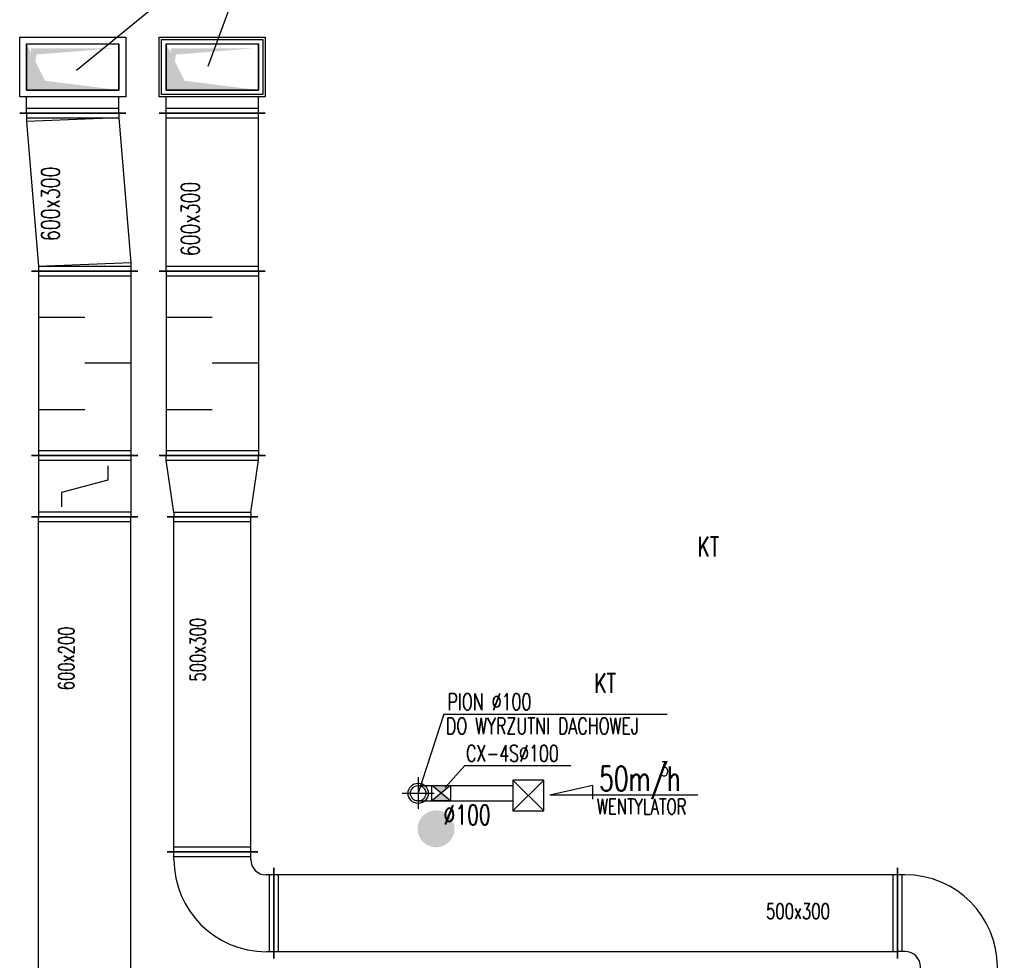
# Model space of a CAD drawing. Extents: x -7228 to 74941, y -112898 to 85621.
# Tile 53 of 256: x 34291 to 34932, y -55782 to -55170. Entities that reach past the tile are written whole.
import ezdxf

# ---------------------------------------------------------------- set-up
doc = ezdxf.new("R2010")
doc.units = 0
doc.linetypes.add('DASHED2', pattern=[0.375, 0.25, -0.125])
doc.layers.get('0').update_dxf_attribs({"color": 101, "linetype": 'CONTINUOUS'})
for name, color, linetype in [('BB-went-opis', 8, 'CONTINUOUS'), ('E35', 6, 'CONTINUOUS'), ('FLUID-N18', 7, 'CONTINUOUS'), ('FLUID-W18', 7, 'CONTINUOUS'), ('m-went-klapy', 2, 'CONTINUOUS'), ('m-went-odnośniki', 255, 'CONTINUOUS'), ('m-went-opis', 86, 'CONTINUOUS'), ('m-went-ppoż', 232, 'CONTINUOUS'), ('m-went-strzałki', 161, 'CONTINUOUS'), ('m-went-urządzenia', 51, 'CONTINUOUS'), ('m-went-wywiew', 1, 'CONTINUOUS')]:
    doc.layers.add(name, color=color, linetype=linetype)
doc.styles.add('tab-bud$0$ROMANS', font='romans', dxfattribs={"width": 0.7})

# ---------------------------------------------------------------- blocks, each defined once
blk = doc.blocks.new('*U5225')
at = {"color": 5, "linetype": 'Continuous', "lineweight": -2, "ltscale": 2}
for p, q in [((-600, -345), (-600, 345)), ((600, 345), (600, -345))]:
    blk.add_line(p, q, dxfattribs=at)
at = {"color": 0, "linetype": 'ByBlock', "lineweight": -2, "ltscale": 2}
for p, q in [((-600, 300), (600, 300)), ((-600, -300), (600, -300))]:
    blk.add_line(p, q, dxfattribs=at)
at = {"color": 4, "linetype": 'Continuous', "ltscale": 2}
for p, q in [((-570, -300), (-570, 300)), ((0, 300), (0, 0)), ((570, 300), (570, -300)), ((-300, -300), (-300, 0)), ((300, -300), (300, 0))]:
    blk.add_line(p, q, dxfattribs=at)
blk = doc.blocks.new('*U5452')
at = {"color": 1, "linetype": 'Continuous', "lineweight": -2, "ltscale": 2}
for p, q in [((-600, -345), (-600, 345)), ((600, 345), (600, -345))]:
    blk.add_line(p, q, dxfattribs=at)
at = {"color": 0, "linetype": 'ByBlock', "lineweight": -2, "ltscale": 2}
for p, q in [((-600, 300), (600, 300)), ((-600, -300), (600, -300))]:
    blk.add_line(p, q, dxfattribs=at)
at = {"color": 4, "linetype": 'Continuous', "ltscale": 2}
for p, q in [((-570, -300), (-570, 300)), ((0, 300), (0, 0)), ((570, 300), (570, -300)), ((-300, -300), (-300, 0)), ((300, -300), (300, 0))]:
    blk.add_line(p, q, dxfattribs=at)
blk = doc.blocks.new('*U5583')
at = {"color": 1, "linetype": 'Continuous', "lineweight": -2, "ltscale": 2}
blk.add_line((-235, -345), (-235, 345), dxfattribs=at)
at = {"color": 4, "linetype": 'Continuous', "ltscale": 2}
for p, q in [((-130, -345), (-130, 345)), ((-130, 345), (260, 345)), ((260, 345), (260, -345)), ((-205, -300), (-205, 300)), ((260, -345), (-130, -345))]:
    blk.add_line(p, q, dxfattribs=at)
at = {"color": 0, "linetype": 'ByBlock', "lineweight": -2, "ltscale": 2}
for p, q in [((-235, 300), (-130, 300)), ((-85, -300), (-85, 300)), ((-85, 300), (215, 300)), ((215, 300), (215, -300)), ((-235, -300), (-130, -300)), ((215, -300), (-85, -300))]:
    blk.add_line(p, q, dxfattribs=at)
at = {"color": 0, "linetype": 'ByBlock', "ltscale": 2}
blk.add_solid([(-85, 300), (215, 300), (-85, -300), (-25, 180)], dxfattribs=at)
blk = doc.blocks.new('*U5584')
at = {"color": 5, "linetype": 'Continuous', "lineweight": -2, "ltscale": 2}
blk.add_line((-235, -345), (-235, 345), dxfattribs=at)
at = {"color": 4, "linetype": 'Continuous', "ltscale": 2}
for p, q in [((-130, -345), (-130, 345)), ((-130, 345), (260, 345)), ((260, 345), (260, -345)), ((-205, -300), (-205, 300)), ((260, -345), (-130, -345))]:
    blk.add_line(p, q, dxfattribs=at)
at = {"color": 0, "linetype": 'ByBlock', "lineweight": -2, "ltscale": 2}
for p, q in [((-235, 300), (-130, 300)), ((-85, -300), (-85, 300)), ((-85, 300), (215, 300)), ((215, 300), (215, -300)), ((-235, -300), (-130, -300)), ((215, -300), (-85, -300))]:
    blk.add_line(p, q, dxfattribs=at)
at = {"color": 0, "linetype": 'ByBlock', "ltscale": 2}
blk.add_solid([(-85, 300), (215, 300), (-85, -300), (-25, 180)], dxfattribs=at)
blk = doc.blocks.new('*U5494')
at = {"color": 1, "linetype": 'Continuous', "lineweight": -2, "ltscale": 2}
for p, q in [((514.5, 423), (514.5, -267)), ((-514.5, -345), (-514.5, 345))]:
    blk.add_line(p, q, dxfattribs=at)
at = {"color": 0, "linetype": 'ByBlock', "lineweight": -2, "ltscale": 2}
for p, q in [((-484.5, 300), (459.8, 378)), ((459.8, 378), (514.5, 378)), ((-514.5, 300), (-484.5, 300)), ((-459.8, -300), (484.5, -222)), ((484.5, -222), (514.5, -222)), ((-514.5, -300), (-459.8, -300))]:
    blk.add_line(p, q, dxfattribs=at)
at = {"color": 4, "linetype": 'Continuous', "ltscale": 2}
for p, q in [((459.8, 378), (484.5, -222)), ((484.5, 378), (484.5, -222)), ((-484.5, -300), (-484.5, 300)), ((-484.5, 300), (-459.8, -300))]:
    blk.add_line(p, q, dxfattribs=at)
blk = doc.blocks.new('*U5265')
at = {"color": 5, "linetype": 'Continuous', "lineweight": -2, "ltscale": 2}
for p, q in [((-514.5, -345), (-514.5, 345)), ((514.5, 345), (514.5, -345))]:
    blk.add_line(p, q, dxfattribs=at)
at = {"color": 0, "linetype": 'ByBlock', "lineweight": -2, "ltscale": 2}
for p, q in [((-514.5, 300), (514.5, 300)), ((-514.5, -300), (514.5, -300))]:
    blk.add_line(p, q, dxfattribs=at)
at = {"color": 4, "linetype": 'Continuous', "ltscale": 2}
for p, q in [((-484.5, -300), (-484.5, 300)), ((484.5, 300), (484.5, -300))]:
    blk.add_line(p, q, dxfattribs=at)
blk = doc.blocks.new('*U5266')
at = {"color": 5, "linetype": 'Continuous', "lineweight": -2, "ltscale": 2}
for p, q in [((-350, -245), (-350, 345)), ((345, -350), (-245, -350))]:
    blk.add_line(p, q, dxfattribs=at)
at = {"color": 0, "linetype": 'ByBlock', "lineweight": -2, "ltscale": 2}
for p, q in [((-300, 300), (-350, 300)), ((-300, -200), (-350, -200)), ((-200, -350), (-200, -300)), ((300, -350), (300, -300))]:
    blk.add_line(p, q, dxfattribs=at)
at = {"color": 4, "linetype": 'Continuous', "ltscale": 2}
for p, q in [((-320, -200), (-320, 300)), ((300, -320), (-200, -320))]:
    blk.add_line(p, q, dxfattribs=at)
at = {"color": 0, "linetype": 'ByBlock', "lineweight": -2, "ltscale": 2}
for radius in [600, 100]:
    blk.add_arc((-300, -300), radius, 0, 90, dxfattribs=at)
blk = doc.blocks.new('*U5267')
at = {"color": 5, "linetype": 'Continuous', "lineweight": -2, "ltscale": 2}
for p, q in [((-2029.5, -295), (-2029.5, 295)), ((2029.5, 295), (2029.5, -295))]:
    blk.add_line(p, q, dxfattribs=at)
at = {"color": 0, "linetype": 'ByBlock', "lineweight": -2, "ltscale": 2}
for p, q in [((-2029.5, 250), (2029.5, 250)), ((-2029.5, -250), (2029.5, -250))]:
    blk.add_line(p, q, dxfattribs=at)
at = {"color": 4, "linetype": 'Continuous', "ltscale": 2}
for p, q in [((-1999.5, -250), (-1999.5, 250)), ((1999.5, 250), (1999.5, -250))]:
    blk.add_line(p, q, dxfattribs=at)
blk = doc.blocks.new('*U5268')
at = {"color": 5, "linetype": 'Continuous', "lineweight": -2, "ltscale": 2}
for p, q in [((350, 345), (350, -245)), ((245, -350), (-345, -350))]:
    blk.add_line(p, q, dxfattribs=at)
at = {"color": 0, "linetype": 'ByBlock', "lineweight": -2, "ltscale": 2}
for p, q in [((300, 300), (350, 300)), ((300, -200), (350, -200)), ((-300, -350), (-300, -300)), ((200, -350), (200, -300))]:
    blk.add_line(p, q, dxfattribs=at)
at = {"color": 4, "linetype": 'Continuous', "ltscale": 2}
for p, q in [((320, 300), (320, -200)), ((200, -320), (-300, -320))]:
    blk.add_line(p, q, dxfattribs=at)
at = {"color": 0, "linetype": 'ByBlock', "lineweight": -2, "ltscale": 2}
for radius in [600, 100]:
    blk.add_arc((300, -300), radius, 90, 180, dxfattribs=at)
blk = doc.blocks.new('*U5269')
at = {"color": 5, "linetype": 'Continuous', "lineweight": -2, "ltscale": 2}
for p, q in [((-1090, -295), (-1090, 295)), ((1090, 295), (1090, -295))]:
    blk.add_line(p, q, dxfattribs=at)
at = {"color": 0, "linetype": 'ByBlock', "lineweight": -2, "ltscale": 2}
for p, q in [((-1090, 250), (1090, 250)), ((-1090, -250), (1090, -250))]:
    blk.add_line(p, q, dxfattribs=at)
at = {"color": 4, "linetype": 'Continuous', "ltscale": 2}
for p, q in [((-1060, -250), (-1060, 250)), ((1060, 250), (1060, -250))]:
    blk.add_line(p, q, dxfattribs=at)
blk = doc.blocks.new('*U5270')
at = {"color": 5, "linetype": 'Continuous', "lineweight": -2, "ltscale": 2}
for p, q in [((200, 345), (200, -345)), ((-200, -295), (-200, 295))]:
    blk.add_line(p, q, dxfattribs=at)
at = {"color": 0, "linetype": 'ByBlock', "lineweight": -2, "ltscale": 2}
for p, q in [((-170, 250), (170, 300)), ((170, 300), (200, 300)), ((-170, 250), (-200, 250)), ((-170, -250), (-200, -250)), ((-170, -250), (170, -300)), ((170, -300), (200, -300))]:
    blk.add_line(p, q, dxfattribs=at)
at = {"color": 4, "linetype": 'Continuous', "ltscale": 2}
for p, q in [((170, 300), (170, -300)), ((-170, -250), (-170, 250))]:
    blk.add_line(p, q, dxfattribs=at)
blk = doc.blocks.new('*U5497')
at = {"color": 1, "linetype": 'Continuous', "lineweight": -2, "ltscale": 2}
for p, q in [((-1793, -345), (-1793, 345)), ((1793, 345), (1793, -345))]:
    blk.add_line(p, q, dxfattribs=at)
at = {"color": 0, "linetype": 'ByBlock', "lineweight": -2, "ltscale": 2}
for p, q in [((-1793, 300), (1793, 300)), ((-1793, -300), (1793, -300))]:
    blk.add_line(p, q, dxfattribs=at)
at = {"color": 4, "linetype": 'Continuous', "ltscale": 2}
for p, q in [((-1763, -300), (-1763, 300)), ((1763, 300), (1763, -300))]:
    blk.add_line(p, q, dxfattribs=at)
blk = doc.blocks.new('*U5498')
at = {"color": 1, "linetype": 'Continuous', "lineweight": -2, "ltscale": 2}
for p, q in [((-200, -345), (-200, 345)), ((200, 345), (200, -345))]:
    blk.add_line(p, q, dxfattribs=at)
at = {"color": 0, "linetype": 'ByBlock', "lineweight": -2, "ltscale": 2}
for p, q in [((200, 300), (-200, 300)), ((200, -300), (-200, -300))]:
    blk.add_line(p, q, dxfattribs=at)
at = {"color": 4, "linetype": 'Continuous', "ltscale": 2}
for p, q in [((-170, -300), (-170, 300)), ((170, 300), (170, -300)), ((-40, 150), (-133.3, 150)), ((40, -150), (-40, 150)), ((133.3, -150), (40, -150))]:
    blk.add_line(p, q, dxfattribs=at)
blk = doc.blocks.new('st')
at = {"layer": 'm-went-strzałki', "lineweight": -3}
blk.add_line((55839.62, 14820.38), (55867.57, 14826.73), dxfattribs=at)
at = {"layer": 'm-went-strzałki'}
for p, q in [((55867.57, 14826.73), (55867.57, 14820.38)), ((55839.62, 14820.38), (55936.05, 14820.38)), ((55867.57, 14820.38), (55867.57, 14817.63))]:
    blk.add_line(p, q, dxfattribs=at)
blk = doc.blocks.new('11')
at = {"layer": 'm-went-ppoż'}
h = blk.add_hatch(color=256, dxfattribs=at)
h.paths.add_polyline_path([(1230.08, -1878), (1230.08, -1884), (1235.08, -1884)])
h.paths.add_polyline_path([(1240.08, -1878), (1235.08, -1884), (1240.08, -1884)])
h.paths.add_polyline_path([(1240.08, -1884), (1235.08, -1884), (1240.08, -1890)])
h.paths.add_polyline_path([(1235.08, -1884), (1230.08, -1884), (1230.08, -1890)])
for p, q in [((1230.08, -1884), (1230.08, -1878)), ((1230.08, -1878), (1240.08, -1878)), ((1230.08, -1890), (1240.08, -1878)), ((1240.08, -1890), (1230.08, -1878)), ((1240.08, -1878), (1240.08, -1890)), ((1230.08, -1890), (1230.08, -1884)), ((1240.08, -1890), (1230.08, -1890))]:
    blk.add_line(p, q, dxfattribs=at)
blk = doc.blocks.new('A$C44034F9E')
for points in [[(1999.61, -3819.93), (1945.08, -3819.93), (1945.08, -3843.95), (1948.65, -3823.97)], [(2090.45, -3819.93), (2035.92, -3819.93), (2035.92, -3843.95), (2039.5, -3823.97)]]:
    blk.add_hatch(color=256).paths.add_polyline_path(points)
at = {"layer": 'm-went-klapy', "ltscale": 2}
blk.add_hatch(color=256, dxfattribs=at).paths.add_polyline_path([(2196.66, -4328.01, 1), (2220.7, -4328.01, 1)])
for p, q in [((1942.21, -3817.08), (1942.21, -3847.08)), ((1942.21, -3817.08), (2002.21, -3817.08)), ((2002.21, -3847.08), (2002.21, -3817.08)), ((2033.05, -3817.08), (2033.05, -3847.08)), ((2033.05, -3817.08), (2093.05, -3817.08)), ((2093.05, -3847.08), (2093.05, -3817.08)), ((1942.21, -3847.08), (2002.21, -3847.08)), ((2033.05, -3847.08), (2093.05, -3847.08))]:
    blk.add_line(p, q)
at = {"color": 9}
for p, q in [((2030.05, -3814.08), (2096.05, -3814.08)), ((2030.05, -3850.08), (2030.05, -3814.08)), ((2096.05, -3814.08), (2096.05, -3850.08)), ((2096.05, -3850.08), (2030.05, -3850.08))]:
    blk.add_line(p, q, dxfattribs=at)
at = {"layer": 'BB-went-opis'}
for p, q in [((1974.61, -3834.22), (2095.86, -3734.79)), ((2060.35, -3831.53), (2095.86, -3734.79)), ((2213.76, -4253.38), (2197.05, -4304.9)), ((2213.76, -4253.38), (2359.08, -4253.38)), ((2227.51, -4286.88), (2214.67, -4301.06)), ((2227.51, -4286.88), (2296.5, -4286.88))]:
    blk.add_line(p, q, dxfattribs=at)
at = {"layer": 'm-went-odnośniki'}
blk.add_line((2227.51, -4286.88), (2214.67, -4301.06), dxfattribs=at)
at = {"layer": 'm-went-urządzenia'}
for p, q in [((2258.74, -4296.24), (2258.74, -4316.24)), ((2278.74, -4296.24), (2258.74, -4296.24)), ((2258.74, -4296.24), (2278.74, -4316.24)), ((2258.74, -4316.24), (2278.74, -4296.24)), ((2278.74, -4316.24), (2278.74, -4296.24)), ((2258.74, -4316.24), (2278.74, -4316.24))]:
    blk.add_line(p, q, dxfattribs=at)
at = {"layer": 'm-went-wywiew', "color": 9, "linetype": 'DASHED2'}
for p, q in [((2197.05, -4294.5), (2197.05, -4315.29)), ((2186.66, -4304.9), (2207.45, -4304.9))]:
    blk.add_line(p, q, dxfattribs=at)
at = {"layer": 'm-went-wywiew'}
for p, q in [((2197.05, -4299.9), (2258.74, -4299.9)), ((2197.05, -4309.9), (2258.74, -4309.9))]:
    blk.add_line(p, q, dxfattribs=at)
at = {"layer": 'm-went-wywiew', "color": 9}
blk.add_circle((2197.05, -4304.9), 6.6, dxfattribs=at)
at = {"layer": 'm-went-wywiew'}
blk.add_circle((2197.05, -4304.9), 5, dxfattribs=at)
at = {"layer": 'FLUID-N18', "color": 5, "linetype": 'Continuous', "zscale": 0.1}
for name, p, xscale, yscale, rotation in [('*U5584', (2063.05, -3838.58), 0.1000000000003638, 0.1000000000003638, 90.00000000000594), ('*U5265', (2063.05, -3913.53), 0.1, 0.1, 89.99999999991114), ('*U5225', (2063.05, -4024.98), 0.1, 0.1, 269.999999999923), ('*U5270', (2063.1, -4105), 0.1, 0.1, 89.99999999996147), ('*U5269', (2063.1, -4234), 0.1, 0.1, 89.99999999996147), ('*U5268', (2068.1, -4378), 0.1, 0.1, 89.99999999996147), ('*U5267', (2306.05, -4383), 0.1, 0.09999999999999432, 179.9999999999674), ('*U5266', (2544, -4387.98), 0.1, 0.09999999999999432, 359.9999999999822)]:
    blk.add_blockref(name, p, dxfattribs=dict(at, xscale=xscale, yscale=yscale, rotation=rotation))
at = {"layer": 'FLUID-W18', "color": 1, "linetype": 'Continuous'}
for name, p, xscale, yscale, zscale, rotation in [('*U5583', (1972.21, -3838.58), 0.1000000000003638, 0.1000000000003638, 0.1, 90.00000000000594), ('*U5494', (1972.21, -3913.53), 0.1, 0.1, 0.1, 269.9999999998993), ('*U5452', (1980, -4024.95, -3580), 0.1, 0.1, 0.09999999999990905, 269.9999999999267), ('*U5498', (1980, -4104.99), 0.1, 0.1, 0.1, 89.99999999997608), ('*U5497', (1980, -4304.29), 0.1, 0.1, 0.1, 89.99999999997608)]:
    blk.add_blockref(name, p, dxfattribs=dict(at, xscale=xscale, yscale=yscale, zscale=zscale, rotation=rotation))
at = {"layer": 'm-went-ppoż', "rotation": 90}
blk.add_blockref('11', (328, -5539.94), dxfattribs=at)
at = {"layer": 'm-went-strzałki'}
blk.add_blockref('st', (-53557, -19126.37), dxfattribs=at)
at = {"layer": 'BB-went-opis', "style": 'tab-bud$0$ROMANS', "width": 0.7}
for s, height, rotation, p in [('600x300', 11.794, 90, (1963.64, -3945.4)), ('600x300', 11.794, 90, (2054.62, -3955.24)), ('KT', 12.78, 359.94143, (2378.74, -4150.69, 0)), ('500x300', 10.109, 90, (2058.67, -4232.24)), ('600x200', 10.109, 90, (1973.1, -4237.88)), ('KT', 12.78, 359.94143, (2311.57, -4239.58, 0)), ('PION %%c100 ', 10.7572, 0, (2216.14, -4250.7)), ('DO WYRZUTNI DACHOWEJ', 10.7572, 0, (2215.13, -4266.43)), ('CX-4S%%c100', 10.7572, 0, (2228.19, -4284.29)), (' 50m/h', 15.974, 359.94143, (2307.12, -4303.28)), ('3', 9.58, 359.94143, (2354.36, -4293.79)), ('%%c100', 12.78, 359.94143, (2213.54, -4325.3, 0)), ('WENTYLATOR', 10.064, 359.94143, (2313.36, -4318.56))]:
    blk.add_text(s, height=height, rotation=rotation, dxfattribs=at).set_placement(p)
blk.add_text('500x300', height=10.109, dxfattribs=at).set_placement((2423.43, -4386.71, 0))
at = {"layer": 'm-went-opis', "style": 'tab-bud$0$ROMANS', "width": 0.7}
blk.add_text('%%c100', height=12.78, rotation=359.94143, dxfattribs=at).set_placement((2213.54, -4325.3, 0))

msp = doc.modelspace()

# ---------------------------------------------------------------- block references
at = {"layer": 'E35'}
msp.add_blockref('A$C44034F9E', (32353.436, -51368.711), dxfattribs=at)

doc.saveas('drawing.dxf')
